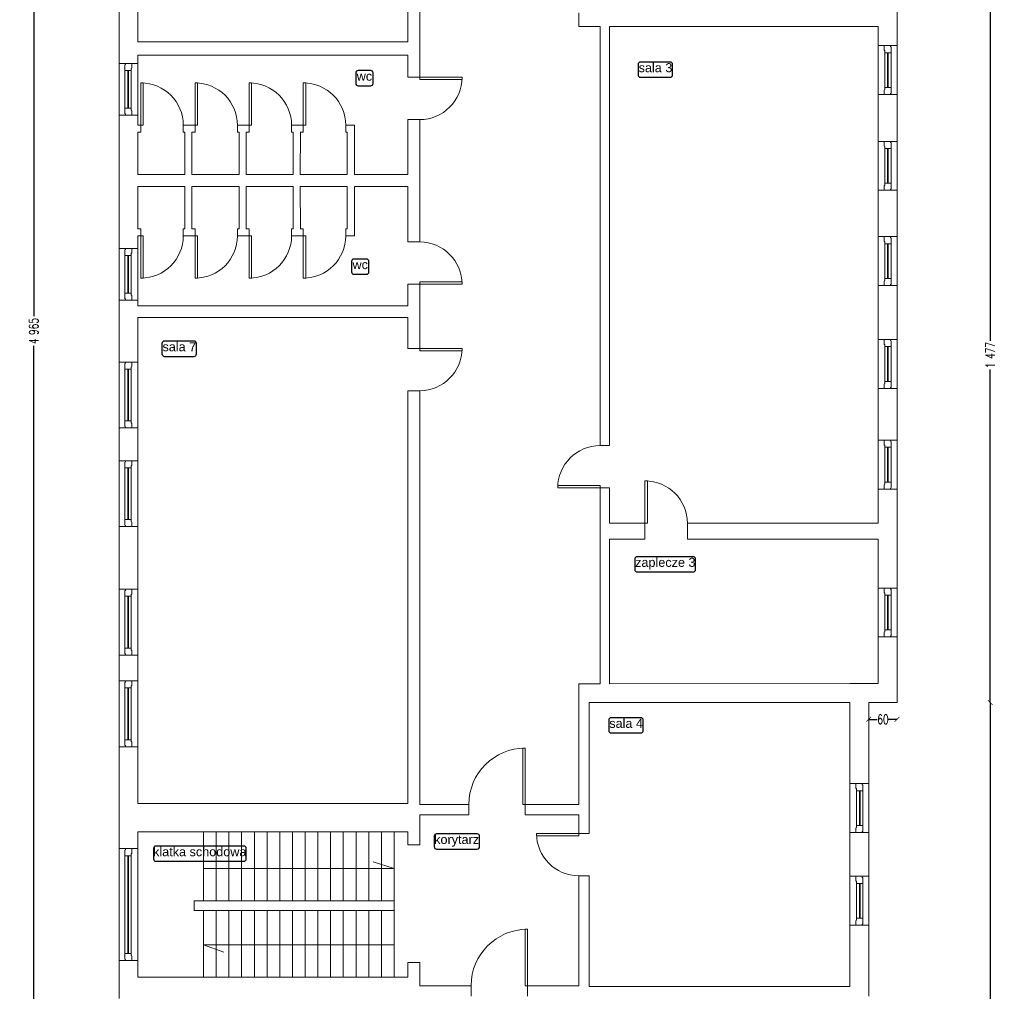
# Model space of a CAD drawing. Header units: centimetres. Extents: x -28146 to 19487, y -25160 to -2224.
# Tile 11 of 29: x -6724 to -4632, y -20516 to -18451. Entities that reach past the tile are written whole.
import ezdxf
from ezdxf.enums import TextEntityAlignment as Align

# ---------------------------------------------------------------- set-up
doc = ezdxf.new("R2010")
doc.units = ezdxf.units.CM
doc.header["$LTSCALE"] = 10
doc.linetypes.add('CONTINU', pattern=[0, 0])
for name, color, linetype, lineweight, true_color in [('IS_Okno_Drzwi', 7, 'Continuous', 9, 0x000000), ('IS_Room (Automatic)', 7, 'Continuous', 25, 0x000000), ('IS_Ściana1', 7, 'Continuous', 9, 0x000000)]:
    doc.layers.add(name, color=color, linetype=linetype, lineweight=lineweight, true_color=true_color)
doc.layers.add('Urzadzenia', color=7, linetype='CONTINU', lineweight=5)
doc.styles.add('Arial_____', font='arial.ttf')
doc.styles.add('styl1', font='simplex.shx', dxfattribs={"width": 0.7})
doc.dimstyles.new('100', dxfattribs={"dimtxt": 20, "dimasz": 10, "dimexe": 1.25, "dimexo": 0, "dimtad": 0, "dimdec": 1, "dimdsep": 46, "dimlunit": 6, "dimtxsty": 'styl1', "dimblk1": 'ARCHTICK', "dimblk2": 'ARCHTICK', "dimsah": 1, "dimcen": 5, "dimse1": 1, "dimse2": 1, "dimclrt": 256, "dimadec": 0, "dimazin": 0, "dimtfac": 1, "dimtdec": 1, "dimtmove": 0, "dimatfit": 3, "dimldrblk": 'ARCHTICK', "dimfxl": 1.25, "dimtolj": 1, "dimtzin": 0, "dimarcsym": 0})

# ---------------------------------------------------------------- blocks, each defined once
blk = doc.blocks.new('4_CoTo_OknoWScianie_1040_1750_400_150_0_15_0_0_ExportItem_1_50_0_False__87f71fa3-f148-4722-b574-2038bd8a55f3_ExportItem')
at = {"layer": 'IS_Okno_Drzwi', "lineweight": -2}
blk.add_lwpolyline([(-0.52, -0.075), (-0.425, -0.075), (-0.415, -0.065), (-0.415, -0.06), (-0.37, -0.06), (-0.37, 0.075), (-0.4875, 0.075), (-0.4975, 0.065), (-0.4975, 0.06), (-0.52, 0.06)], close=True, dxfattribs=at)
at = {"layer": 'IS_Okno_Drzwi', "lineweight": -2, "extrusion": (0, 0, -1)}
for points in [[(0.37, 0.075), (-0.37, 0.075), (-0.37, -0.06), (0.37, -0.06)], [(-0.52, -0.075), (-0.425, -0.075), (-0.415, -0.065), (-0.415, -0.06), (-0.37, -0.06), (-0.37, 0.075), (-0.4875, 0.075), (-0.4975, 0.065), (-0.4975, 0.06), (-0.52, 0.06)]]:
    blk.add_lwpolyline(points, close=True, dxfattribs=at)
at = {"layer": 'IS_Okno_Drzwi', "lineweight": -2, "extrusion": (0, 0, -1), "elevation": -0.001}
blk.add_lwpolyline([(0.37, 0.015), (-0.37, 0.015), (-0.37, 0), (0.37, 0)], close=True, dxfattribs=at)
blk = doc.blocks.new('4_CoTo_OknoWScianie_1400_2000_400_150_0_15_0_0_ExportItem_1_50_0_False__87f71fa3-f148-4722-b574-2038bd8a55f3_ExportItem')
at = {"layer": 'IS_Okno_Drzwi', "lineweight": -2}
blk.add_lwpolyline([(-0.7, -0.075), (-0.605, -0.075), (-0.595, -0.065), (-0.595, -0.06), (-0.55, -0.06), (-0.55, 0.075), (-0.6675, 0.075), (-0.6775, 0.065), (-0.6775, 0.06), (-0.7, 0.06)], close=True, dxfattribs=at)
at = {"layer": 'IS_Okno_Drzwi', "lineweight": -2, "extrusion": (0, 0, -1)}
for points in [[(0.55, 0.075), (-0.55, 0.075), (-0.55, -0.06), (0.55, -0.06)], [(-0.7, -0.075), (-0.605, -0.075), (-0.595, -0.065), (-0.595, -0.06), (-0.55, -0.06), (-0.55, 0.075), (-0.6675, 0.075), (-0.6775, 0.065), (-0.6775, 0.06), (-0.7, 0.06)]]:
    blk.add_lwpolyline(points, close=True, dxfattribs=at)
at = {"layer": 'IS_Okno_Drzwi', "lineweight": -2, "extrusion": (0, 0, -1), "elevation": -0.001}
blk.add_lwpolyline([(0.55, 0.015), (-0.55, 0.015), (-0.55, 0), (0.55, 0)], close=True, dxfattribs=at)
blk = doc.blocks.new('4_CoTo_OknoWScianie_1100_2000_400_150_0_15_0_0_ExportItem_1_50_0_False__87f71fa3-f148-4722-b574-2038bd8a55f3_ExportItem')
at = {"layer": 'IS_Okno_Drzwi', "lineweight": -2}
blk.add_lwpolyline([(-0.55, -0.075), (-0.455, -0.075), (-0.445, -0.065), (-0.445, -0.06), (-0.4, -0.06), (-0.4, 0.075), (-0.5175, 0.075), (-0.5275, 0.065), (-0.5275, 0.06), (-0.55, 0.06)], close=True, dxfattribs=at)
at = {"layer": 'IS_Okno_Drzwi', "lineweight": -2, "extrusion": (0, 0, -1)}
for points in [[(0.4, 0.075), (-0.4, 0.075), (-0.4, -0.06), (0.4, -0.06)], [(-0.55, -0.075), (-0.455, -0.075), (-0.445, -0.065), (-0.445, -0.06), (-0.4, -0.06), (-0.4, 0.075), (-0.5175, 0.075), (-0.5275, 0.065), (-0.5275, 0.06), (-0.55, 0.06)]]:
    blk.add_lwpolyline(points, close=True, dxfattribs=at)
at = {"layer": 'IS_Okno_Drzwi', "lineweight": -2, "extrusion": (0, 0, -1), "elevation": -0.001}
blk.add_lwpolyline([(0.4, 0.015), (-0.4, 0.015), (-0.4, 0), (0.4, 0)], close=True, dxfattribs=at)
blk = doc.blocks.new('4_CoTo_OknoWScianie_2380_1000_400_150_0_15_0_0_ExportItem_1_50_0_False__87f71fa3-f148-4722-b574-2038bd8a55f3_ExportItem')
at = {"layer": 'IS_Okno_Drzwi', "lineweight": -2}
blk.add_lwpolyline([(-1.19, -0.075), (-1.095, -0.075), (-1.085, -0.065), (-1.085, -0.06), (-1.04, -0.06), (-1.04, 0.075), (-1.1575, 0.075), (-1.1675, 0.065), (-1.1675, 0.06), (-1.19, 0.06)], close=True, dxfattribs=at)
at = {"layer": 'IS_Okno_Drzwi', "lineweight": -2, "extrusion": (0, 0, -1)}
for points in [[(1.04, 0.075), (-1.04, 0.075), (-1.04, -0.06), (1.04, -0.06)], [(-1.19, -0.075), (-1.095, -0.075), (-1.085, -0.065), (-1.085, -0.06), (-1.04, -0.06), (-1.04, 0.075), (-1.1575, 0.075), (-1.1675, 0.065), (-1.1675, 0.06), (-1.19, 0.06)]]:
    blk.add_lwpolyline(points, close=True, dxfattribs=at)
at = {"layer": 'IS_Okno_Drzwi', "lineweight": -2, "extrusion": (0, 0, -1), "elevation": -0.001}
blk.add_lwpolyline([(1.04, 0.015), (-1.04, 0.015), (-1.04, 0), (1.04, 0)], close=True, dxfattribs=at)
blk = doc.blocks.new('4_CoTo_DrzwiWScianie_900_2000_250_100_0_50_0_0_ExportItem_1_50_0_False__87f71fa3-f148-4722-b574-2038bd8a55f3_ExportItem')
at = {"layer": 'IS_Okno_Drzwi', "lineweight": -2, "extrusion": (0, 0, -1)}
blk.add_lwpolyline([(-0.45, 1.025), (-0.45, 0.125), (-0.4, 0.125), (-0.4, 1.025)], close=True, dxfattribs=at)
at = {"layer": 'IS_Okno_Drzwi', "lineweight": -2}
blk.add_arc((0.45, 0.125), 0.9, 90, 180, dxfattribs=at)
blk = doc.blocks.new('4_CoTo_DrzwiWScianie_900_2000_200_100_0_50_0_0_ExportItem_1_50_0_False__87f71fa3-f148-4722-b574-2038bd8a55f3_ExportItem')
at = {"layer": 'IS_Okno_Drzwi', "lineweight": -2, "extrusion": (0, 0, -1)}
blk.add_lwpolyline([(-0.45, 1), (-0.45, 0.1), (-0.4, 0.1), (-0.4, 1)], close=True, dxfattribs=at)
at = {"layer": 'IS_Okno_Drzwi', "lineweight": -2}
blk.add_arc((0.45, 0.1), 0.9, 90, 180, dxfattribs=at)
blk = doc.blocks.new('4_CoTo_DrzwiWScianie_900_2000_340_100_0_50_0_0_ExportItem_1_50_0_False__87f71fa3-f148-4722-b574-2038bd8a55f3_ExportItem')
at = {"layer": 'IS_Okno_Drzwi', "lineweight": -2, "extrusion": (0, 0, -1)}
blk.add_lwpolyline([(-0.45, 1.07), (-0.45, 0.17), (-0.4, 0.17), (-0.4, 1.07)], close=True, dxfattribs=at)
at = {"layer": 'IS_Okno_Drzwi', "lineweight": -2}
blk.add_arc((0.45, 0.17), 0.9, 90, 180, dxfattribs=at)
blk = doc.blocks.new('4_CoTo_DrzwiWScianie_1200_2000_220_100_0_50_0_0_ExportItem_1_50_0_False__87f71fa3-f148-4722-b574-2038bd8a55f3_ExportItem')
at = {"layer": 'IS_Okno_Drzwi', "lineweight": -2, "extrusion": (0, 0, -1)}
blk.add_lwpolyline([(-0.6, 1.31), (-0.6, 0.11), (-0.55, 0.11), (-0.55, 1.31)], close=True, dxfattribs=at)
at = {"layer": 'IS_Okno_Drzwi', "lineweight": -2}
blk.add_arc((0.6, 0.11), 1.2, 90, 180, dxfattribs=at)
blk = doc.blocks.new('4_CoTo_DrzwiWScianie_900_2000_220_100_0_50_0_0_ExportItem_1_50_0_False__87f71fa3-f148-4722-b574-2038bd8a55f3_ExportItem')
at = {"layer": 'IS_Okno_Drzwi', "lineweight": -2, "extrusion": (0, 0, -1)}
blk.add_lwpolyline([(-0.45, 1.01), (-0.45, 0.11), (-0.4, 0.11), (-0.4, 1.01)], close=True, dxfattribs=at)
at = {"layer": 'IS_Okno_Drzwi', "lineweight": -2}
blk.add_arc((0.45, 0.11), 0.9, 90, 180, dxfattribs=at)
blk = doc.blocks.new('4_CoTo_DrzwiWScianie_900_2000_400_100_0_50_0_0_ExportItem_1_50_0_False__87f71fa3-f148-4722-b574-2038bd8a55f3_ExportItem')
at = {"layer": 'IS_Okno_Drzwi', "lineweight": -2, "extrusion": (0, 0, -1)}
blk.add_lwpolyline([(-0.45, 1.1), (-0.45, 0.2), (-0.4, 0.2), (-0.4, 1.1)], close=True, dxfattribs=at)
at = {"layer": 'IS_Okno_Drzwi', "lineweight": -2}
blk.add_arc((0.45, 0.2), 0.9, 90, 180, dxfattribs=at)
blk = doc.blocks.new('_ARCHTICK')
at = {"color": 0, "linetype": 'ByBlock', "const_width": 0.15}
blk.add_lwpolyline([(-0.5, -0.5), (0.5, 0.5)], dxfattribs=at)
blk = doc.blocks.new('*D502')
at = {"layer": 'Defpoints', "color": 0}
for p in [(-4930.4, -18425.5), (-4930.4, -19902.5), (-4662.2, -19902.5)]:
    blk.add_point(p, dxfattribs=at)
at = {"layer": 'Urzadzenia', "color": 0, "lineweight": -2}
for p, q in [((-4662.2, -18425.5), (-4662.2, -19133.7)), ((-4662.2, -19902.5), (-4662.2, -19194.3))]:
    blk.add_line(p, q, dxfattribs=at)
at = {"layer": 'Urzadzenia', "color": 0, "lineweight": -2, "xscale": 10, "yscale": 10, "zscale": 10}
for p, rotation in [((-4662.2, -18425.5), 90), ((-4662.2, -19902.5), 270)]:
    blk.add_blockref('_ARCHTICK', p, dxfattribs=dict(at, rotation=rotation))
at = {"layer": 'Urzadzenia', "insert": (-4662.2, -19164), "char_height": 20, "attachment_point": 5, "rotation": 90, "style": 'styl1'}
blk.add_mtext('\\A1;1\xa0477', dxfattribs=at)
blk = doc.blocks.new('*D504')
at = {"layer": 'Defpoints', "color": 0}
for p in [(-4920.3, -19902.5), (-4860.3, -19902.5), (-4860.3, -19938.3)]:
    blk.add_point(p, dxfattribs=at)
at = {"layer": 'Urzadzenia', "color": 0, "lineweight": -2}
for p, q in [((-4920.3, -19938.3), (-4902.2, -19938.3)), ((-4860.3, -19938.3), (-4878.3, -19938.3))]:
    blk.add_line(p, q, dxfattribs=at)
at = {"layer": 'Urzadzenia', "color": 0, "lineweight": -2, "xscale": 10, "yscale": 10, "zscale": 10, "rotation": 180}
blk.add_blockref('_ARCHTICK', (-4920.3, -19938.3), dxfattribs=at)
at = {"layer": 'Urzadzenia', "color": 0, "lineweight": -2, "xscale": 10, "yscale": 10, "zscale": 10}
blk.add_blockref('_ARCHTICK', (-4860.3, -19938.3), dxfattribs=at)
at = {"layer": 'Urzadzenia', "insert": (-4890.3, -19938.3), "char_height": 20, "attachment_point": 5, "style": 'styl1'}
blk.add_mtext('\\A1;60', dxfattribs=at)
blk = doc.blocks.new('*D506')
at = {"layer": 'Defpoints', "color": 0}
for p in [(-4662.2, -19902.5), (-4662.2, -21595.5), (-4662.2, -21595.5)]:
    blk.add_point(p, dxfattribs=at)
at = {"layer": 'Urzadzenia', "color": 0, "lineweight": -2}
for p, q in [((-4662.2, -19902.5), (-4662.2, -20718.7)), ((-4662.2, -21595.5), (-4662.2, -20779.3))]:
    blk.add_line(p, q, dxfattribs=at)
at = {"layer": 'Urzadzenia', "color": 0, "lineweight": -2, "xscale": 10, "yscale": 10, "zscale": 10}
for p, rotation in [((-4662.2, -19902.5), 90), ((-4662.2, -21595.5), 270)]:
    blk.add_blockref('_ARCHTICK', p, dxfattribs=dict(at, rotation=rotation))
at = {"layer": 'Urzadzenia', "insert": (-4662.2, -20749), "char_height": 20, "attachment_point": 5, "rotation": 90, "style": 'styl1'}
blk.add_mtext('\\A1;1\xa0693', dxfattribs=at)
blk = doc.blocks.new('*D516')
at = {"layer": 'Defpoints', "color": 0}
for p in [(-6694.5, -16630.5), (-6513.3, -16630.5), (-6513.3, -21595.5)]:
    blk.add_point(p, dxfattribs=at)
at = {"layer": 'Urzadzenia', "color": 0, "lineweight": -2}
for p, q in [((-6694.5, -16630.5), (-6694.5, -19081.3)), ((-6694.5, -21595.5), (-6694.5, -19144.6))]:
    blk.add_line(p, q, dxfattribs=at)
at = {"layer": 'Urzadzenia', "color": 0, "lineweight": -2, "xscale": 10, "yscale": 10, "zscale": 10}
for p, rotation in [((-6694.5, -16630.5), 90), ((-6694.5, -21595.5), 270)]:
    blk.add_blockref('_ARCHTICK', p, dxfattribs=dict(at, rotation=rotation))
at = {"layer": 'Urzadzenia', "insert": (-6694.5, -19113), "char_height": 20, "attachment_point": 5, "rotation": 90, "style": 'styl1'}
blk.add_mtext('\\A1;4\xa0965', dxfattribs=at)

msp = doc.modelspace()

# ---------------------------------------------------------------- linework, layer by layer
at = {"layer": 'IS_Room (Automatic)'}
for points, elevation in [([(-5405.33, -18573.44), (-5342.01, -18573.44, 0.4142136), (-5337.01, -18568.44), (-5337.01, -18546.15, 0.4142136), (-5342.01, -18541.15), (-5405.33, -18541.15, 0.4142136), (-5410.33, -18546.15), (-5410.33, -18568.44, 0.4142136)], 20670.2), ([(-6005.41, -18591.46), (-5978.53, -18591.46, 0.4142136), (-5973.53, -18586.46), (-5973.53, -18564.19, 0.4142136), (-5978.53, -18559.19), (-6005.41, -18559.19, 0.4142136), (-6010.41, -18564.19), (-6010.41, -18586.46, 0.4142136)], 20669.8), ([(-6416.97, -19166.63), (-6353.65, -19166.63, 0.4142136), (-6348.65, -19161.63), (-6348.65, -19139.34, 0.4142136), (-6353.65, -19134.34), (-6416.97, -19134.34, 0.4142136), (-6421.97, -19139.34), (-6421.97, -19161.63, 0.4142136)], 20669.6), ([(-5412.59, -19624.9), (-5293.3, -19624.9, 0.4142136), (-5288.3, -19619.9), (-5288.3, -19597.61, 0.4142136), (-5293.3, -19592.61), (-5412.59, -19592.61, 0.4142136), (-5417.59, -19597.61), (-5417.59, -19619.9, 0.4142136)], 20668.4), ([(-5467.7, -19967.17), (-5404.46, -19967.17, 0.4142136), (-5399.46, -19962.17), (-5399.46, -19939.88, 0.4142136), (-5404.46, -19934.88), (-5467.7, -19934.88, 0.4142136), (-5472.7, -19939.88), (-5472.7, -19962.17, 0.4142136)], 20669.2), ([(-5838.58, -20214.01), (-5752.18, -20214.01, 0.4142136), (-5747.18, -20209.01), (-5747.18, -20186.75, 0.4142136), (-5752.18, -20181.75), (-5838.58, -20181.75, 0.4142136), (-5843.58, -20186.75), (-5843.58, -20209.01, 0.4142136)], 20669.3), ([(-6434.93, -20240.1), (-6247.96, -20240.1, 0.4142136), (-6242.96, -20235.1), (-6242.96, -20212.82, 0.4142136), (-6247.96, -20207.82), (-6434.93, -20207.82, 0.4142136), (-6439.93, -20212.82), (-6439.93, -20235.1, 0.4142136)], 20669.4)]:
    msp.add_lwpolyline(points, format="xyb", close=True, dxfattribs=dict(at, elevation=elevation))
msp.add_lwpolyline([(-6014.29, -18991.98), (-5987.42, -18991.98, 0.4142136), (-5982.42, -18986.98), (-5982.42, -18964.72, 0.4142136), (-5987.42, -18959.72), (-6014.29, -18959.72, 0.4142136), (-6019.29, -18964.72), (-6019.29, -18986.98, 0.4142136)], format="xyb", close=True, dxfattribs=at)
at = {"layer": 'IS_Ściana1'}
for p, q in [((-4860.29, -18506.17, 3205.3), (-4900.29, -18506.17, 3205.3)), ((-6513.29, -18543.96, 3205.3), (-6473.29, -18543.96, 3205.3)), ((-5874.51, -18573.47, 3205.3), (-5899.51, -18573.47, 3205.3)), ((-4860.29, -18610.17, 3205.3), (-4900.29, -18610.17, 3205.3)), ((-6513.29, -18653.96, 3205.3), (-6473.29, -18653.96, 3205.3)), ((-6461.69, -18675.35, 6412.78), (-6473.29, -18675.35, 6412.78)), ((-6466.69, -18690.35, 6412.78), (-6466.69, -18675.35, -126.55)), ((-6351.69, -18675.35, 6412.78), (-6376.69, -18675.35, 6412.78)), ((-6376.69, -18690.35, 6412.78), (-6376.69, -18675.35, -126.55)), ((-6351.69, -18690.35, 6412.78), (-6351.69, -18675.35, -126.55)), ((-6236.69, -18675.35, -126.55), (-6261.69, -18675.35, 6412.78)), ((-6261.69, -18690.35, 6412.78), (-6261.69, -18675.35, -126.55)), ((-6236.69, -18690.35, 6412.78), (-6236.69, -18675.35, -126.55)), ((-6121.69, -18675.35, -126.55), (-6146.69, -18675.35, 6412.78)), ((-6146.69, -18690.35, 6412.78), (-6146.69, -18675.35, -126.55)), ((-6121.69, -18690.35, 6412.78), (-6121.69, -18675.35, -126.55)), ((-6013.04, -18675.35, 6412.78), (-6031.69, -18675.35, 6412.78)), ((-6031.69, -18690.35, 6412.78), (-6031.69, -18675.35, -126.55)), ((-6013.04, -18780.35, 3205.3), (-6013.04, -18675.35, 6412.78)), ((-5874.51, -18663.47, 3205.3), (-5899.51, -18663.47, 3205.3)), ((-6466.69, -18690.35, 6412.78), (-6473.29, -18690.35, 6412.78)), ((-6373.29, -18690.35, 6412.78), (-6376.69, -18690.35, 6412.78)), ((-6373.29, -18780.35, 6412.78), (-6373.29, -18690.35, 6412.78)), ((-6358.29, -18780.35, 6412.78), (-6358.29, -18690.35, 6412.78)), ((-6351.69, -18690.35, 6412.78), (-6358.29, -18690.35, 6412.78)), ((-6258.29, -18690.35, 6412.78), (-6261.69, -18690.35, 6412.78)), ((-6258.29, -18780.35, 6412.78), (-6258.29, -18690.35, 6412.78)), ((-6243.29, -18780.35, 6412.78), (-6243.29, -18690.35, 6412.78)), ((-6236.69, -18690.35, 6412.78), (-6243.29, -18690.35, 6412.78)), ((-6143.29, -18690.35, 6412.78), (-6146.69, -18690.35, 6412.78)), ((-6143.29, -18780.35, 6412.78), (-6143.29, -18690.35, 6412.78)), ((-6128.29, -18780.35, 6412.78), (-6128.04, -18690.35, 6412.78)), ((-6121.69, -18690.35, 6412.78), (-6128.29, -18690.35, 6412.78)), ((-6028.29, -18690.35, 6412.78), (-6031.69, -18690.35, 6412.78)), ((-6028.29, -18780.35, 6412.78), (-6028.29, -18690.35, 6412.78)), ((-4860.29, -18709.71, 3205.3), (-4900.29, -18709.71, 3205.3)), ((-6373.29, -18805.35, 6412.78), (-6373.29, -18895.35, 6412.78)), ((-6358.29, -18805.35, 6412.78), (-6358.29, -18895.35, 6412.78)), ((-6258.29, -18805.35, 6412.78), (-6258.29, -18895.35, 6412.78)), ((-6243.29, -18805.35, 6412.78), (-6243.29, -18895.35, 6412.78)), ((-6143.29, -18805.35, 6412.78), (-6143.29, -18895.35, 6412.78)), ((-6128.29, -18805.35, 6412.78), (-6128.04, -18895.35, 6412.78)), ((-6028.29, -18805.35, 6412.78), (-6028.29, -18895.35, 6412.78)), ((-6013.04, -18805.35, 3205.3), (-6013.04, -18910.35, 6412.78)), ((-4860.29, -18813.71, 3205.3), (-4900.29, -18813.71, 3205.3)), ((-6466.69, -18895.35, 6412.78), (-6473.29, -18895.35, 6412.78)), ((-6461.69, -18910.35, 6412.78), (-6473.29, -18910.35, 6412.78)), ((-6466.69, -18895.35, 6412.78), (-6466.69, -18910.35, -126.55)), ((-6373.29, -18895.35, 6412.78), (-6376.69, -18895.35, 6412.78)), ((-6376.69, -18895.35, 6412.78), (-6376.69, -18910.35, -126.55)), ((-6351.69, -18910.35, 6412.78), (-6376.69, -18910.35, 6412.78)), ((-6351.69, -18895.35, 6412.78), (-6358.29, -18895.35, 6412.78)), ((-6351.69, -18895.35, 6412.78), (-6351.69, -18910.35, -126.55)), ((-6258.29, -18895.35, 6412.78), (-6261.69, -18895.35, 6412.78)), ((-6261.69, -18895.35, 6412.78), (-6261.69, -18910.35, -126.55)), ((-6236.69, -18910.35, -126.55), (-6261.69, -18910.35, 6412.78)), ((-6236.69, -18895.35, 6412.78), (-6243.29, -18895.35, 6412.78)), ((-6236.69, -18895.35, 6412.78), (-6236.69, -18910.35, -126.55)), ((-6143.29, -18895.35, 6412.78), (-6146.69, -18895.35, 6412.78)), ((-6146.69, -18895.35, 6412.78), (-6146.69, -18910.35, -126.55)), ((-6121.69, -18910.35, -126.55), (-6146.69, -18910.35, 6412.78)), ((-6121.69, -18895.35, 6412.78), (-6128.29, -18895.35, 6412.78)), ((-6121.69, -18895.35, 6412.78), (-6121.69, -18910.35, -126.55)), ((-6028.29, -18895.35, 6412.78), (-6031.69, -18895.35, 6412.78)), ((-6031.69, -18895.35, 6412.78), (-6031.69, -18910.35, -126.55)), ((-6013.04, -18910.35, 6412.78), (-6031.69, -18910.35, 6412.78)), ((-5874.51, -18923.55, 3205.3), (-5899.51, -18923.55, 3205.3)), ((-4860.29, -18912.12, 3205.3), (-4900.29, -18912.12, 3205.3)), ((-6513.29, -18937.06, 3205.3), (-6473.29, -18937.06, 3205.3)), ((-5874.51, -19013.55, 3205.3), (-5899.51, -19013.55, 3205.3)), ((-4860.29, -19016.12, 3205.3), (-4900.29, -19016.12, 3205.3)), ((-6513.29, -19047.06, 3205.3), (-6473.29, -19047.06, 3205.3)), ((-4860.29, -19131.06, 3205.3), (-4900.29, -19131.06, 3205.3)), ((-5874.51, -19149.73, 3205.3), (-5899.51, -19149.73, 3205.3)), ((-6513.29, -19178.87, 3205.3), (-6473.29, -19178.87, 3205.3)), ((-5874.51, -19239.73, 3205.3), (-5899.51, -19239.73, 3205.3)), ((-4860.29, -19235.06, 3205.3), (-4900.29, -19235.06, 3205.3)), ((-6513.29, -19318.87, 3205.3), (-6473.29, -19318.87, 3205.3)), ((-4860.29, -19344.97, 3205.3), (-4900.29, -19344.97, 3205.3)), ((-5471.29, -19356.37, 3205.3), (-5491.29, -19356.37, 3205.3)), ((-6513.29, -19388.43, 3205.3), (-6473.29, -19388.43, 3205.3)), ((-5471.29, -19446.37, 3205.3), (-5491.29, -19446.37, 3205.3)), ((-4860.29, -19448.97, 3205.3), (-4900.29, -19448.97, 3205.3)), ((-6513.29, -19528.43, 3205.3), (-6473.29, -19528.43, 3205.3)), ((-5395.79, -19555.46, 3205.3), (-5395.79, -19521.46, 3205.3)), ((-5305.79, -19555.46, 3205.3), (-5305.79, -19521.46, 3205.3)), ((-6513.29, -19661.71, 3205.3), (-6473.29, -19661.71, 3205.3)), ((-4860.29, -19659.12, 3205.3), (-4900.29, -19659.12, 3205.3)), ((-4860.29, -19763.12, 3205.3), (-4900.29, -19763.12, 3205.3)), ((-6513.29, -19801.71, 3205.3), (-6473.29, -19801.71, 3205.3)), ((-6513.29, -19856.66, 3205.3), (-6473.29, -19856.66, 3205.3)), ((-6513.29, -19996.66, 3205.3), (-6473.29, -19996.66, 3205.3)), ((-4920.29, -20074.93, 3205.3), (-4960.29, -20074.93, 3205.3)), ((-5770.02, -20141.37, 3205.3), (-5770.02, -20119.37, 3205.3)), ((-5650.02, -20141.37, 3205.3), (-5650.02, -20119.37, 3205.3)), ((-6333.74, -20324.44, 3205.3), (-6333.74, -20177.09, 3205.3)), ((-6306.74, -20324.44, 3205.3), (-6306.74, -20177.09, 3205.3)), ((-6279.74, -20324.44, 3205.3), (-6279.74, -20177.09, 3205.3)), ((-6252.74, -20324.44, 3205.3), (-6252.74, -20177.09, 3205.3)), ((-6225.74, -20324.44, 3205.3), (-6225.74, -20177.09, 3205.3)), ((-6198.74, -20324.44, 3205.3), (-6198.74, -20177.09, 3205.3)), ((-6171.74, -20324.44, 3205.3), (-6171.74, -20177.09, 3205.3)), ((-6144.74, -20324.44, 3205.3), (-6144.74, -20177.09, 3205.3)), ((-6117.74, -20324.44, 3205.3), (-6117.74, -20177.09, 3205.3)), ((-6090.74, -20324.44, 3205.3), (-6090.74, -20177.09, 3205.3)), ((-6063.74, -20324.44, 3205.3), (-6063.74, -20177.09, 3205.3)), ((-6036.74, -20324.44, 3205.3), (-6036.74, -20177.09, 3205.3)), ((-6009.74, -20324.44, 3205.3), (-6009.74, -20177.09, 3205.3)), ((-5982.74, -20324.44, 3205.3), (-5982.74, -20177.09, 3205.3)), ((-5955.74, -20324.44, 3205.3), (-5955.74, -20177.09, 3205.3)), ((-5928.74, -20486.46, 3205.3), (-5928.74, -20177.09, 3205.3)), ((-5514.39, -20180.7, 3205.3), (-5536.39, -20180.7, 3205.3)), ((-4920.29, -20178.93, 3205.3), (-4960.29, -20178.93, 3205.3)), ((-5874.51, -20205.15, 3205.3), (-5899.51, -20205.15, 3205.3)), ((-6513.29, -20213.16, 3205.3), (-6473.29, -20213.16, 3205.3)), ((-5928.74, -20255.34, 3205.3), (-5973.04, -20241.03)), ((-6333.74, -20255.34, 3205.3), (-5928.74, -20255.34, 3205.3)), ((-5514.39, -20270.7, 3205.3), (-5536.39, -20270.7, 3205.3)), ((-4920.29, -20271.97, 3205.3), (-4960.29, -20271.97, 3205.3)), ((-6353.28, -20324.44, 3205.3), (-5928.74, -20324.44, 3205.3)), ((-6353.28, -20324.44, 3205.3), (-6353.28, -20344.44, 3205.3)), ((-6353.28, -20344.44, 3205.3), (-5928.74, -20344.44, 3205.3)), ((-6333.74, -20486.46, 3205.3), (-6333.74, -20344.44, 3205.3)), ((-6306.74, -20486.46, 3205.3), (-6306.74, -20344.44, 3205.3)), ((-6279.74, -20486.46, 3205.3), (-6279.74, -20344.44, 3205.3)), ((-6252.74, -20486.46, 3205.3), (-6252.74, -20344.44, 3205.3)), ((-6225.74, -20486.46, 3205.3), (-6225.74, -20344.44, 3205.3)), ((-6198.74, -20486.46, 3205.3), (-6198.74, -20344.44, 3205.3)), ((-6171.74, -20486.46, 3205.3), (-6171.74, -20344.44, 3205.3)), ((-6144.74, -20486.46, 3205.3), (-6144.74, -20344.44, 3205.3)), ((-6117.74, -20486.46, 3205.3), (-6117.74, -20344.44, 3205.3)), ((-6090.74, -20486.46, 3205.3), (-6090.74, -20344.44, 3205.3)), ((-6063.74, -20486.46, 3205.3), (-6063.74, -20344.44, 3205.3)), ((-6036.74, -20486.46, 3205.3), (-6036.74, -20344.44, 3205.3)), ((-6009.74, -20486.46, 3205.3), (-6009.74, -20344.44, 3205.3)), ((-5982.74, -20486.46, 3205.3), (-5982.74, -20344.44, 3205.3)), ((-5955.74, -20486.46, 3205.3), (-5955.74, -20344.44, 3205.3)), ((-4920.29, -20375.97, 3205.3), (-4960.29, -20375.97, 3205.3)), ((-5928.74, -20417.39, 3205.3), (-6333.74, -20417.39, 3205.3)), ((-6333.74, -20417.39, 3205.3), (-6290.83, -20433.54)), ((-6513.29, -20451.16, 3205.3), (-6473.29, -20451.16, 3205.3)), ((-5874.51, -20455.15, 3205.3), (-5899.51, -20455.15, 3205.3)), ((-5765.2, -20526.46, 3205.3), (-5765.2, -20504.46, 3205.3)), ((-5645.2, -20526.46, 3205.3), (-5645.2, -20504.46, 3205.3))]:
    msp.add_line(p, q, dxfattribs=at)
at = {"layer": 'IS_Ściana1', "extrusion": (1, 0, 0)}
for points, elevation in [([(-18498.35, 3205.3), (-17583.6, 3205.3)], -5899.51), ([(-18498.35, 3205.3), (-17583.6, 3205.3)], -5874.51), ([(-18397.24, 3205.3), (-18498.35, 3205.3)], -6513.29), ([(-18397.24, 3205.3), (-18498.35, 3205.3)], -6473.29), ([(-18506.17, 3205.3), (-18425.46, 3205.3)], -4860.29), ([(-18465.46, 3205.3), (-18436.46, 3205.3)], -5536.39), ([(-19356.37, 3205.3), (-18465.46, 3205.3)], -5491.29), ([(-19356.37, 3205.3), (-18465.46, 3205.3)], -5471.29), ([(-18506.17, 3205.3), (-18465.46, 3205.3)], -4900.29), ([(-18498.35, 3205.3), (-18526.35, 3205.3)], -6513.29), ([(-18526.35, 3205.3), (-18498.35, 3205.3)], -5874.51), ([(-18610.17, 3205.3), (-18506.17, 3205.3)], -4900.29), ([(-18610.17, 3205.3), (-18506.17, 3205.3)], -4860.29), ([(-18526.35, 3205.3), (-18585.11, 3205.3)], -6513.29), ([(-18526.35, 3205.3), (-18585.11, 3205.3)], -6473.29), ([(-18573.47, 3205.3), (-18526.35, 3205.3)], -5899.51), ([(-18573.47, 3205.3), (-18526.35, 3205.3)], -5874.51), ([(-18543.96, 3205.3), (-18653.96, 3205.3)], -6513.29), ([(-18543.96, 3205.3), (-18653.96, 3205.3)], -6473.29), ([(-18709.71, 3205.3), (-18610.17, 3205.3)], -4900.29), ([(-18709.71, 3205.3), (-18610.17, 3205.3)], -4860.29), ([(-18653.96, 3205.3), (-18780.35, 3205.3)], -6513.29), ([(-18653.96, 3205.3), (-18675.35, 3205.3)], -6473.29), ([(-18780.35, 3205.3), (-18663.47, 3205.3)], -5899.51), ([(-18780.35, 3205.3), (-18663.47, 3205.3)], -5874.51), ([(-18690.35, 3205.3), (-18780.35, 3205.3)], -6473.29), ([(-18813.71, 3205.3), (-18709.71, 3205.3)], -4900.29), ([(-18813.71, 3205.3), (-18709.71, 3205.3)], -4860.29), ([(-18780.35, 3205.3), (-18805.35, 3205.3)], -6513.29), ([(-18805.35, 3205.3), (-18780.35, 3205.3)], -5874.51), ([(-18805.35, 3205.3), (-18877.55, 3205.3)], -6513.29), ([(-18805.35, 3205.3), (-18877.55, 3205.3)], -6473.29), ([(-18923.55, 3205.3), (-18805.35, 3205.3)], -5899.51), ([(-18923.55, 3205.3), (-18805.35, 3205.3)], -5874.51), ([(-18912.12, 3205.3), (-18813.71, 3205.3)], -4900.29), ([(-18912.12, 3205.3), (-18813.71, 3205.3)], -4860.29), ([(-18877.55, 3205.3), (-18987.55, 3205.3)], -6513.29), ([(-18877.55, 3205.3), (-18895.35, 3205.3)], -6473.29), ([(-18910.35, 3205.3), (-18987.55, 3205.3)], -6473.29), ([(-19016.12, 3205.3), (-18912.12, 3205.3)], -4900.29), ([(-19016.12, 3205.3), (-18912.12, 3205.3)], -4860.29), ([(-18987.55, 3205.3), (-19059.35, 3205.3)], -6513.29), ([(-18987.55, 3205.3), (-19059.35, 3205.3)], -6473.29), ([(-19059.35, 3205.3), (-19013.55, 3205.3)], -5899.51), ([(-19059.35, 3205.3), (-19013.55, 3205.3)], -5874.51), ([(-19131.06, 3205.3), (-19016.12, 3205.3)], -4900.29), ([(-19131.06, 3205.3), (-19016.12, 3205.3)], -4860.29), ([(-19059.35, 3205.3), (-19084.35, 3205.3)], -6513.29), ([(-19084.35, 3205.3), (-19059.35, 3205.3)], -5874.51), ([(-19084.35, 3205.3), (-19178.87, 3205.3)], -6513.29), ([(-19084.35, 3205.3), (-19178.87, 3205.3)], -6473.29), ([(-19149.73, 3205.3), (-19084.35, 3205.3)], -5899.51), ([(-19149.73, 3205.3), (-19084.35, 3205.3)], -5874.51), ([(-19235.06, 3205.3), (-19131.06, 3205.3)], -4900.29), ([(-19235.06, 3205.3), (-19131.06, 3205.3)], -4860.29), ([(-19178.87, 3205.3), (-19318.87, 3205.3)], -6513.29), ([(-19178.87, 3205.3), (-19318.87, 3205.3)], -6473.29), ([(-20117.09, 3205.3), (-19239.73, 3205.3)], -5899.51), ([(-20117.09, 3205.3), (-19239.73, 3205.3)], -5874.51), ([(-19344.97, 3205.3), (-19235.06, 3205.3)], -4900.29), ([(-19344.97, 3205.3), (-19235.06, 3205.3)], -4860.29), ([(-19318.87, 3205.3), (-19388.43, 3205.3)], -6513.29), ([(-19318.87, 3205.3), (-19388.43, 3205.3)], -6473.29), ([(-19448.97, 3205.3), (-19344.97, 3205.3)], -4900.29), ([(-19448.97, 3205.3), (-19344.97, 3205.3)], -4860.29), ([(-19388.43, 3205.3), (-19528.43, 3205.3)], -6513.29), ([(-19388.43, 3205.3), (-19528.43, 3205.3)], -6473.29), ([(-19521.46, 3205.3), (-19446.37, 3205.3)], -5491.29), ([(-19521.46, 3205.3), (-19446.37, 3205.3)], -5471.29), ([(-19521.46, 3205.3), (-19448.97, 3205.3)], -4900.29), ([(-19521.46, 3205.3), (-19448.97, 3205.3)], -4860.29), ([(-19528.43, 3205.3), (-19661.71, 3205.3)], -6513.29), ([(-19528.43, 3205.3), (-19661.71, 3205.3)], -6473.29), ([(-19555.46, 3205.3), (-19521.46, 3205.3)], -5491.29), ([(-19555.46, 3205.3), (-19521.46, 3205.3)], -4860.29), ([(-19862.55, 3205.3), (-19555.46, 3205.3)], -5491.29), ([(-19862.54, 3205.3), (-19555.46, 3205.3)], -5471.29), ([(-19659.12, 3205.3), (-19555.46, 3205.3)], -4900.29), ([(-19659.12, 3205.3), (-19555.46, 3205.3)], -4860.29), ([(-19661.71, 3205.3), (-19801.71, 3205.3)], -6513.29), ([(-19661.71, 3205.3), (-19801.71, 3205.3)], -6473.29), ([(-19763.12, 3205.3), (-19659.12, 3205.3)], -4900.29), ([(-19763.12, 3205.3), (-19659.12, 3205.3)], -4860.29), ([(-19862.46, 3205.3), (-19763.12, 3205.3)], -4900.29), ([(-19902.46, 3205.3), (-19763.12, 3205.3)], -4860.29), ([(-19801.71, 3205.3), (-19856.66, 3205.3)], -6513.29), ([(-19801.71, 3205.3), (-19856.66, 3205.3)], -6473.29), ([(-19856.66, 3205.3), (-19996.66, 3205.3)], -6513.29), ([(-19856.66, 3205.3), (-19996.66, 3205.3)], -6473.29), ([(-19862.55, 3205.3), (-19902.55, 3205.3)], -5536.39), ([(-20119.37, 3205.3), (-19902.55, 3205.3)], -5536.39), ([(-20119.37, 3205.3), (-19902.55, 3205.3)], -5514.39), ([(-20074.93, 3205.3), (-19902.46, 3205.3)], -4960.29), ([(-20074.93, 3205.3), (-19902.46, 3205.3)], -4920.29), ([(-19996.66, 3205.3), (-20117.09, 3205.3)], -6513.29), ([(-19996.66, 3205.3), (-20117.09, 3205.3)], -6473.29), ([(-20178.93, 3205.3), (-20074.93, 3205.3)], -4960.29), ([(-20178.93, 3205.3), (-20074.93, 3205.3)], -4920.29), ([(-20117.09, 3205.3), (-20177.09, 3205.3)], -6513.29), ([(-20119.37, 3205.3), (-20117.09, 3205.3)], -5874.51), ([(-20141.37, 3205.3), (-20119.37, 3205.3)], -5514.39), ([(-20177.09, 3205.3), (-20141.37, 3205.3)], -5874.51), ([(-20180.7, 3205.3), (-20141.37, 3205.3)], -5536.39), ([(-20180.7, 3205.3), (-20141.37, 3205.3)], -5514.39), ([(-20177.09, 3205.3), (-20213.16, 3205.3)], -6513.29), ([(-20177.09, 3205.3), (-20213.16, 3205.3)], -6473.29), ([(-20205.15, 3205.3), (-20177.09, 3205.3)], -5899.51), ([(-20205.15, 3205.3), (-20177.09, 3205.3)], -5874.51), ([(-20271.97, 3205.3), (-20178.93, 3205.3)], -4960.29), ([(-20271.97, 3205.3), (-20178.93, 3205.3)], -4920.29), ([(-20213.16, 3205.3), (-20451.16, 3205.3)], -6513.29), ([(-20213.16, 3205.3), (-20451.16, 3205.3)], -6473.29), ([(-20504.46, 3205.3), (-20270.7, 3205.3)], -5536.39), ([(-20504.46, 3205.3), (-20270.7, 3205.3)], -5514.39), ([(-20375.97, 3205.3), (-20271.97, 3205.3)], -4960.29), ([(-20375.97, 3205.3), (-20271.97, 3205.3)], -4920.29), ([(-20506.46, 3205.3), (-20375.97, 3205.3)], -4960.29), ([(-20506.46, 3205.3), (-20375.97, 3205.3)], -4920.29), ([(-20451.16, 3205.3), (-20486.46, 3205.3)], -6513.29), ([(-20451.16, 3205.3), (-20486.46, 3205.3)], -6473.29), ([(-20486.46, 3205.3), (-20455.15, 3205.3)], -5899.51), ([(-20486.46, 3205.3), (-20455.15, 3205.3)], -5874.51), ([(-20486.46, 3205.3), (-20531.46, 3205.3)], -6513.29), ([(-20504.46, 3205.3), (-20486.46, 3205.3)], -5874.51), ([(-20506.46, 3205.3), (-20504.46, 3205.3)], -5514.39), ([(-20526.46, 3205.3), (-20506.46, 3205.3)], -4920.29)]:
    msp.add_lwpolyline(points, dxfattribs=dict(at, elevation=elevation))
at = {"layer": 'IS_Ściana1', "extrusion": (0, 1, 0)}
for points, elevation in [([(5536.39, 3205.3), (5491.29, 3205.3)], -18465.46), ([(5471.29, 3205.3), (4961.43, 3205.3)], -18465.46), ([(4900.29, 3205.3), (4961.43, 3205.3)], -18465.46), ([(6473.29, 3205.3), (5899.51, 3205.3)], -18526.35), ([(6473.29, 3205.3), (5899.51, 3205.3)], -19059.35), ([(6473.29, 3205.3), (5899.51, 3205.3)], -19084.35), ([(5471.29, 3205.3), (5395.79, 3205.3)], -19521.46), ([(5305.79, 3205.3), (4900.29, 3205.3)], -19521.46), ([(5471.29, 3205.3), (5395.79, 3205.3)], -19555.46), ([(5305.79, 3205.3), (4900.29, 3205.3)], -19555.46), ([(4900.29, 3205.3), (4960.29, 3205.3)], -19862.46), ([(4900.29, 3205.3), (4920.29, 3205.3)], -19902.46), ([(4860.29, 3205.3), (4900.29, 3205.3)], -19902.46), ([(6473.29, 3205.3), (5899.51, 3205.3)], -20117.09), ([(5874.51, 3205.3), (5770.02, 3205.3)], -20119.37), ([(5650.02, 3205.3), (5536.39, 3205.3)], -20119.37), ([(5874.51, 3205.3), (5770.02, 3205.3)], -20141.37), ([(5650.02, 3205.3), (5536.39, 3205.3)], -20141.37), ([(6473.29, 3205.3), (5899.51, 3205.3)], -20177.09), ([(6473.29, 3205.3), (5899.51, 3205.3)], -20486.46), ([(5874.51, 3205.3), (5765.2, 3205.3)], -20504.46), ([(5645.2, 3205.3), (5536.39, 3205.3)], -20504.46), ([(5514.39, 3205.3), (4960.29, 3205.3)], -20506.46)]:
    msp.add_lwpolyline(points, dxfattribs=dict(at, elevation=elevation))
at = {"layer": 'IS_Ściana1', "elevation": 3205.3}
for points in [[(-6473.29, -18498.35), (-5899.51, -18498.35)], [(-6473.29, -18780.35), (-6373.29, -18780.35)], [(-6358.29, -18780.35), (-6258.29, -18780.35)], [(-6243.29, -18780.35), (-6143.29, -18780.35)], [(-6128.29, -18780.35), (-6028.29, -18780.35)], [(-6013.04, -18780.35), (-5899.51, -18780.35)], [(-6473.29, -18805.35), (-6373.29, -18805.35)], [(-6358.29, -18805.35), (-6258.29, -18805.35)], [(-6243.29, -18805.35), (-6143.29, -18805.35)], [(-6128.29, -18805.35), (-6028.29, -18805.35)], [(-6013.04, -18805.35), (-5899.51, -18805.35)], [(-5536.39, -19862.55), (-5491.29, -19862.55)], [(-5471.29, -19862.54), (-4960.29, -19862.46)], [(-5491.28, -19902.55), (-5471.28, -19902.54)]]:
    msp.add_lwpolyline(points, dxfattribs=at)
at = {"layer": 'IS_Ściana1', "extrusion": (-0.000154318, 1, 0), "elevation": -19901.7}
for points in [[(5517.46, 3205.3), (5494.36, 3205.3)], [(5474.36, 3205.3), (4963.36, 3205.3)]]:
    msp.add_lwpolyline(points, dxfattribs=at)

# ---------------------------------------------------------------- block references
at = {"layer": 'IS_Okno_Drzwi', "yscale": 100, "zscale": 100}
for name, p, xscale, rotation in [('4_CoTo_OknoWScianie_1040_1750_400_150_0_15_0_0_ExportItem_1_50_0_False__87f71fa3-f148-4722-b574-2038bd8a55f3_ExportItem', (-4880.29, -18558.17, 9847.4), -100, 270), ('4_CoTo_OknoWScianie_1100_2000_400_150_0_15_0_0_ExportItem_1_50_0_False__87f71fa3-f148-4722-b574-2038bd8a55f3_ExportItem', (-6493.29, -18598.96, 9849.1), -100, 89.99999999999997), ('4_CoTo_DrzwiWScianie_900_2000_250_100_0_50_0_0_ExportItem_1_50_0_False__87f71fa3-f148-4722-b574-2038bd8a55f3_ExportItem', (-5887.01, -18618.47, 9860.3), -100, 270), ('4_CoTo_OknoWScianie_1040_1750_400_150_0_15_0_0_ExportItem_1_50_0_False__87f71fa3-f148-4722-b574-2038bd8a55f3_ExportItem', (-4880.29, -18761.71, 9847.3), -100, 270), ('4_CoTo_DrzwiWScianie_900_2000_400_100_0_50_0_0_ExportItem_1_50_0_False__87f71fa3-f148-4722-b574-2038bd8a55f3_ExportItem', (-6421.69, -18890.35, 6412.78), 100, 180), ('4_CoTo_DrzwiWScianie_900_2000_400_100_0_50_0_0_ExportItem_1_50_0_False__87f71fa3-f148-4722-b574-2038bd8a55f3_ExportItem', (-6306.69, -18890.35, 6412.78), 100, 180), ('4_CoTo_DrzwiWScianie_900_2000_400_100_0_50_0_0_ExportItem_1_50_0_False__87f71fa3-f148-4722-b574-2038bd8a55f3_ExportItem', (-6191.69, -18890.35, 6412.78), 100, 180), ('4_CoTo_DrzwiWScianie_900_2000_400_100_0_50_0_0_ExportItem_1_50_0_False__87f71fa3-f148-4722-b574-2038bd8a55f3_ExportItem', (-6076.69, -18890.35, 6412.78), 100, 180), ('4_CoTo_DrzwiWScianie_900_2000_250_100_0_50_0_0_ExportItem_1_50_0_False__87f71fa3-f148-4722-b574-2038bd8a55f3_ExportItem', (-5887.01, -18968.55, 9860.4), 100, 270), ('4_CoTo_OknoWScianie_1040_1750_400_150_0_15_0_0_ExportItem_1_50_0_False__87f71fa3-f148-4722-b574-2038bd8a55f3_ExportItem', (-4880.29, -18964.12, 9847.2), -100, 270), ('4_CoTo_OknoWScianie_1100_2000_400_150_0_15_0_0_ExportItem_1_50_0_False__87f71fa3-f148-4722-b574-2038bd8a55f3_ExportItem', (-6493.29, -18992.06, 9849), -100, 89.99999999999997), ('4_CoTo_OknoWScianie_1040_1750_400_150_0_15_0_0_ExportItem_1_50_0_False__87f71fa3-f148-4722-b574-2038bd8a55f3_ExportItem', (-4880.29, -19183.06, 9847.1), -100, 270), ('4_CoTo_DrzwiWScianie_900_2000_250_100_0_50_0_0_ExportItem_1_50_0_False__87f71fa3-f148-4722-b574-2038bd8a55f3_ExportItem', (-5887.01, -19194.73, 9860.5), -100, 270), ('4_CoTo_OknoWScianie_1400_2000_400_150_0_15_0_0_ExportItem_1_50_0_False__87f71fa3-f148-4722-b574-2038bd8a55f3_ExportItem', (-6493.29, -19248.87, 9848.9), -100, 89.99999999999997), ('4_CoTo_OknoWScianie_1040_1750_400_150_0_15_0_0_ExportItem_1_50_0_False__87f71fa3-f148-4722-b574-2038bd8a55f3_ExportItem', (-4880.29, -19396.97, 9847), -100, 270), ('4_CoTo_DrzwiWScianie_900_2000_200_100_0_50_0_0_ExportItem_1_50_0_False__87f71fa3-f148-4722-b574-2038bd8a55f3_ExportItem', (-5481.29, -19401.37, 9860.6), -100, 89.99999999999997), ('4_CoTo_OknoWScianie_1400_2000_400_150_0_15_0_0_ExportItem_1_50_0_False__87f71fa3-f148-4722-b574-2038bd8a55f3_ExportItem', (-6493.29, -19458.43, 9848.8), -100, 89.99999999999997), ('4_CoTo_OknoWScianie_1400_2000_400_150_0_15_0_0_ExportItem_1_50_0_False__87f71fa3-f148-4722-b574-2038bd8a55f3_ExportItem', (-6493.29, -19731.71, 9848.7), -100, 89.99999999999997), ('4_CoTo_OknoWScianie_1040_1750_400_150_0_15_0_0_ExportItem_1_50_0_False__87f71fa3-f148-4722-b574-2038bd8a55f3_ExportItem', (-4880.29, -19711.12, 9846.9), -100, 270), ('4_CoTo_OknoWScianie_1400_2000_400_150_0_15_0_0_ExportItem_1_50_0_False__87f71fa3-f148-4722-b574-2038bd8a55f3_ExportItem', (-6493.29, -19926.66, 9848.6), -100, 89.99999999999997), ('4_CoTo_OknoWScianie_1040_1750_400_150_0_15_0_0_ExportItem_1_50_0_False__87f71fa3-f148-4722-b574-2038bd8a55f3_ExportItem', (-4940.29, -20126.93, 9846.3), -100, 270), ('4_CoTo_DrzwiWScianie_900_2000_220_100_0_50_0_0_ExportItem_1_50_0_False__87f71fa3-f148-4722-b574-2038bd8a55f3_ExportItem', (-5525.39, -20225.7, 9861.1), 100, 90), ('4_CoTo_OknoWScianie_2380_1000_400_150_0_15_0_0_ExportItem_1_50_0_False__87f71fa3-f148-4722-b574-2038bd8a55f3_ExportItem', (-6493.29, -20332.16, 9849.8), -100, 89.99999999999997), ('4_CoTo_OknoWScianie_1040_1750_400_150_0_15_0_0_ExportItem_1_50_0_False__87f71fa3-f148-4722-b574-2038bd8a55f3_ExportItem', (-4940.29, -20323.97, 9846.4), -100, 270)]:
    msp.add_blockref(name, p, dxfattribs=dict(at, xscale=xscale, rotation=rotation))
for name, p, xscale in [('4_CoTo_DrzwiWScianie_900_2000_400_100_0_50_0_0_ExportItem_1_50_0_False__87f71fa3-f148-4722-b574-2038bd8a55f3_ExportItem', (-6421.69, -18695.35, 6412.78), -100), ('4_CoTo_DrzwiWScianie_900_2000_400_100_0_50_0_0_ExportItem_1_50_0_False__87f71fa3-f148-4722-b574-2038bd8a55f3_ExportItem', (-6306.69, -18695.35, 6412.78), -100), ('4_CoTo_DrzwiWScianie_900_2000_400_100_0_50_0_0_ExportItem_1_50_0_False__87f71fa3-f148-4722-b574-2038bd8a55f3_ExportItem', (-6191.69, -18695.35, 6412.78), -100), ('4_CoTo_DrzwiWScianie_900_2000_400_100_0_50_0_0_ExportItem_1_50_0_False__87f71fa3-f148-4722-b574-2038bd8a55f3_ExportItem', (-6076.69, -18695.35, 6412.78), -100), ('4_CoTo_DrzwiWScianie_900_2000_340_100_0_50_0_0_ExportItem_1_50_0_False__87f71fa3-f148-4722-b574-2038bd8a55f3_ExportItem', (-5350.79, -19538.46, 9860.7), -100), ('4_CoTo_DrzwiWScianie_1200_2000_220_100_0_50_0_0_ExportItem_1_50_0_False__87f71fa3-f148-4722-b574-2038bd8a55f3_ExportItem', (-5710.02, -20130.37, 9860.8), 100), ('4_CoTo_DrzwiWScianie_1200_2000_220_100_0_50_0_0_ExportItem_1_50_0_False__87f71fa3-f148-4722-b574-2038bd8a55f3_ExportItem', (-5705.2, -20515.46, 9860.9), 100)]:
    msp.add_blockref(name, p, dxfattribs=dict(at, xscale=xscale))

# ---------------------------------------------------------------- texts
at = {"layer": 'IS_Room (Automatic)', "style": 'Arial_____'}
for s, p in [('sala 3', (-5373.48, -18568.44, 20670.2)), ('wc', (-5991.88, -18586.46, 20669.8)), ('wc', (-6000.77, -18986.98)), ('sala 7', (-6385.11, -19161.63, 20669.6)), ('zaplecze 3', (-5352.6, -19619.9, 20668.4)), ('sala 4', (-5435.85, -19962.17, 20669.2)), ('korytarz', (-5795.97, -20209.01, 20669.3)), ('klatka schodowa', (-6341.76, -20235.1, 20669.4))]:
    msp.add_text(s, height=19.2, dxfattribs=at).set_placement(p, align=Align.BOTTOM_CENTER)

# ---------------------------------------------------------------- dimensions: what is measured, and where the dimension line sits
at = {"layer": 'Urzadzenia'}
for base, p1, p2, picture, middle in [((-6694.49, -16630.46), (-6513.29, -21595.46), (-6513.29, -16630.46, 3205.3), '*D516', (-6694.49, -19112.96)), ((-4662.2, -19902.46), (-4930.38, -18425.46, 3205.3), (-4930.38, -19902.46, 3205.3), '*D502', (-4662.2, -19163.96)), ((-4662.2, -21595.46), (-4662.2, -19902.46), (-4662.2, -21595.46), '*D506', (-4662.2, -20748.96))]:
    dim = msp.add_linear_dim(base=base, p1=p1, p2=p2, angle=90, dimstyle='100', dxfattribs=at)
    dim.commit()
    dim.dimension.update_dxf_attribs({"geometry": picture, "text_midpoint": middle})
dim = msp.add_linear_dim(base=(-4860.29, -19938.34), p1=(-4920.29, -19902.46, 3205.3), p2=(-4860.29, -19902.46), dimstyle='100', dxfattribs=at)
dim.commit()
dim.dimension.update_dxf_attribs({"geometry": '*D504', "text_midpoint": (-4890.29, -19938.34)})

doc.saveas('drawing.dxf')
